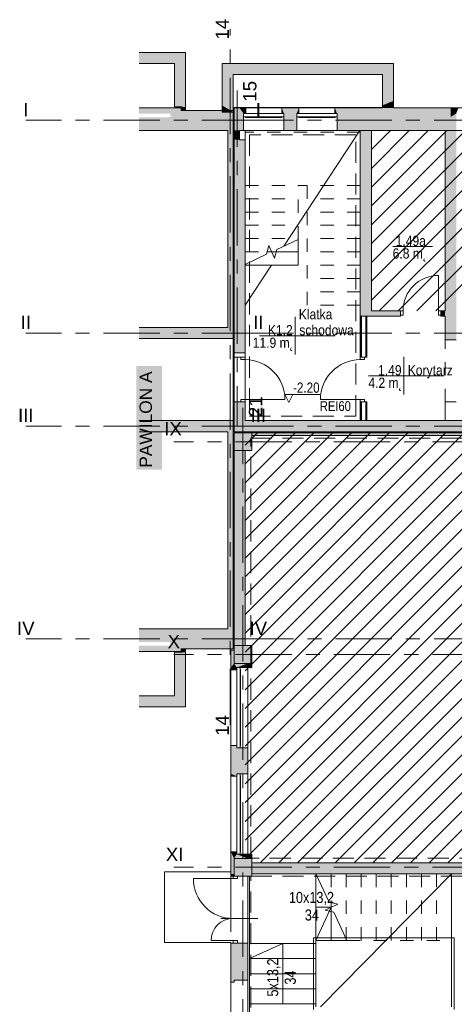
# Model space of a CAD drawing. Header units: centimetres. Extents: x -1737 to 3083, y -1 to 3760.
# Tile 17 of 36: x -1717 to -735, y 1539 to 3760. Entities that reach past the tile are written whole.
import ezdxf

# ---------------------------------------------------------------- set-up
doc = ezdxf.new("R2010")
doc.units = ezdxf.units.CM
for name, pattern in [('Dash', [60, 30, -30]), ('Hidden', [71.4375, 47.625, -23.8125]), ('Oś', [222.25, 127, -31.75, 31.75, -31.75])]:
    doc.linetypes.add(name, pattern=pattern)
for name, color, linetype, lineweight in [('A-AREA', 32, 'Continuous', 13), ('A-AREA-IDEN', 2, 'Continuous', 13), ('A-DETL', 90, 'Continuous', 9), ('A-DETL-GENF', 92, 'Continuous', 9), ('A-DETL-MEDM', 33, 'Continuous', 13), ('A-DETL-THIN', 151, 'Continuous', 9), ('A-DOOR', 31, 'Continuous', 13), ('A-DOOR-HDLN', 31, 'Continuous', 13), ('A-FLOR', 192, 'Continuous', 13), ('A-GLAZ', 151, 'Continuous', 13), ('A-WALL', 113, 'Continuous', 13), ('A-WALL-FNSH', 113, 'Continuous', 13), ('G-ANNO-DIMS', 111, 'Continuous', 13), ('G-ANNO-TEXT', 231, 'Continuous', 13), ('S-COLS', 52, 'Continuous', 13), ('S-GRID', 1, 'Continuous', 13), ('S-GRID-IDEN', 1, 'Continuous', 13), ('S-STRS', 31, 'Continuous', 13), ('S-STRS-MBND', 31, 'Continuous', 13)]:
    doc.layers.add(name, color=color, linetype=linetype, lineweight=lineweight)
doc.layers.add('A-WALL-PATT', color=111, linetype='Continuous', lineweight=13, plot=False)
doc.styles.add('Arial Narrow_1', font='ARIALN.TTF', dxfattribs={"height": 25})
doc.styles.add('Arial Narrow_2', font='ARIALN.TTF', dxfattribs={"height": 22})
doc.styles.add('Arial Narrow_4', font='ARIALN.TTF', dxfattribs={"height": 23})
doc.styles.add('Arial_4', font='arial.ttf', dxfattribs={"height": 30})
doc.styles.add('Arial_7', font='arial.ttf', dxfattribs={"width": 0.85, "height": 23})
doc.styles.add('Arial_9', font='arial.ttf', dxfattribs={"height": 28})

msp = doc.modelspace()

# ---------------------------------------------------------------- hatches: boundary and pattern name
at = {"layer": 'A-WALL-PATT', "lineweight": 9}
for points in [[(-1447, 3661.3), (-1367.1, 3661.3), (-1367.1, 3686.3), (-1447, 3686.3)], [(-1342.1, 3563.3), (-1342.1, 3686.3), (-1367.1, 3686.3), (-1367.1, 3563.3), (-1350.1, 3563.3)], [(-1352.1, 3510.3), (-1352.1, 3561.3), (-1447, 3561.3), (-1447, 3548.3), (-1376.1, 3548.3), (-1376.1, 3540.8), (-1380.6, 3540.8), (-1380.6, 3539.8), (-1447, 3539.8), (-1447, 3510.3), (-1376.1, 3510.3)], [(-1352.1, 3510.3), (-1234.6, 3510.3), (-1234.6, 3555.3), (-1352.1, 3555.3)], [(-1342.1, 3555.3), (-1342.1, 3563.3), (-1350.1, 3563.3), (-1350.1, 3555.3)], [(-1234.6, 3065.8), (-1234.6, 3510.3), (-1246.6, 3510.3), (-1246.6, 3065.8)], [(-1234.6, 3040.8), (-1234.6, 3065.8), (-1447, 3065.8), (-1447, 3040.8)], [(-1447, 2830.8), (-1234.6, 2830.8), (-1234.6, 2855.8), (-1447, 2855.8), (-1447, 2840)], [(-1246.6, 2341.3), (-1234.6, 2341.3), (-1234.6, 2830.8), (-1246.6, 2830.8), (-1246.6, 2386.3)], [(-1447, 2335.3), (-1352.1, 2335.3), (-1352.1, 2386.3), (-1447, 2386.3), (-1447, 2356.8), (-1380.6, 2356.8), (-1380.6, 2355.8), (-1376.1, 2355.8), (-1376.1, 2348.3), (-1447, 2348.3), (-1447, 2339.1)], [(-1352.1, 2341.3), (-1246.6, 2341.3), (-1246.6, 2386.3), (-1352.1, 2386.3)], [(-1342.1, 2235.3), (-1342.1, 2333.3), (-1367.1, 2333.3), (-1367.1, 2235.3)], [(-1342.1, 2333.3), (-1342.1, 2341.3), (-1350.1, 2341.3), (-1350.1, 2333.3)], [(-1342.1, 2210.3), (-1342.1, 2235.3), (-1447, 2235.3), (-1447, 2210.3)]]:
    msp.add_hatch(color=251, dxfattribs=at).paths.add_polyline_path(points, flags=0)
at = {"layer": 'S-COLS', "lineweight": 9}
for points in [[(-1232.6, 2788.3), (-1192.6, 2788.3), (-1192.6, 2828.3), (-1232.6, 2828.3)], [(-1232.6, 2308.3), (-1192.6, 2308.3), (-1192.6, 2348.3), (-1232.6, 2348.3)], [(-1221.3, 1828.3), (-1192.6, 1828.3), (-1192.6, 1868.3), (-1232.6, 1868.3), (-1232.6, 1828.3), (-1224.9, 1828.3)]]:
    msp.add_hatch(color=251, dxfattribs=at).paths.add_polyline_path(points, flags=0)

# ---------------------------------------------------------------- linework, layer by layer
at = {"layer": 'A-AREA', "color": 251, "lineweight": 9}
for p, q in [((-1120.2, 3249.1), (-948.3, 3510.3)), ((-1207.6, 3116.3), (-1148.4, 3206.3)), ((-1037.4, 1533.3), (-741.6, 1833.3))]:
    msp.add_line(p, q, dxfattribs=at)
at = {"layer": 'A-AREA-IDEN', "color": 251, "lineweight": 9}
for p, q in [((-784.3, 3248.8), (-874, 3248.8)), ((-1094.9, 3089.9), (-1094.9, 3047.4)), ((-1085.2, 3047.4), (-1174.9, 3047.4)), ((-1174.9, 3047.4), (-1004.9, 3047.4)), ((-1094.9, 3047.4), (-1094.9, 3004.9)), ((-849, 2999.5), (-849, 2957)), ((-839.2, 2957), (-929, 2957)), ((-929, 2957), (-759, 2957)), ((-849, 2957), (-849, 2914.5))]:
    msp.add_line(p, q, dxfattribs=at)
at = {"layer": 'A-DETL', "color": 251, "linetype": 'Hidden', "lineweight": 9}
for p, q in [((-1197.6, 3500.3), (-1197.6, 2865.8)), ((-957.6, 3500.3), (-1197.6, 3500.3)), ((-957.6, 2865.8), (-957.6, 3500.3)), ((-1197.6, 2865.8), (-957.6, 2865.8)), ((-1194.6, 2816.3), (-103.2, 2816.3)), ((-1194.6, 1869), (-1194.6, 2816.3)), ((-104.6, 1869), (-1194.6, 1869)), ((-1194.6, 1828.3), (-576.6, 1828.3)), ((-1194.6, 1388.8), (-1194.6, 1828.3))]:
    msp.add_line(p, q, dxfattribs=at)
at = {"layer": 'A-DETL-GENF', "color": 251, "linetype": 'Continuous', "lineweight": 9}
for p, q in [((-1207.6, 2333.7), (-31, 3510.3)), ((-1207.6, 2291.3), (11.4, 3510.3)), ((-1207.6, 2248.9), (53.8, 3510.3)), ((-1207.6, 2206.4), (96.3, 3510.3)), ((-1207.6, 2164), (138.7, 3510.3)), ((-1207.6, 2121.6), (181.1, 3510.3)), ((-1207.6, 2079.2), (223.6, 3510.3)), ((-1207.6, 2036.7), (266, 3510.3)), ((-1207.6, 1994.3), (308.4, 3510.3)), ((-1207.6, 1951.9), (350.8, 3510.3)), ((-1207.6, 1909.4), (393.3, 3510.3)), ((-1207.6, 1867), (435.7, 3510.3)), ((-1173.9, 1858.3), (478.1, 3510.3)), ((-1131.5, 1858.3), (520.5, 3510.3)), ((-1089, 1858.3), (563, 3510.3)), ((-1046.6, 1858.3), (605.4, 3510.3)), ((-1004.2, 1858.3), (647.8, 3510.3)), ((-961.8, 1858.3), (690.2, 3510.3)), ((-922.6, 3509.7), (-922, 3510.3)), ((-922.6, 3467.2), (-879.5, 3510.3)), ((-922.6, 3424.8), (-837.1, 3510.3)), ((-922.6, 3382.4), (-794.7, 3510.3)), ((-922.6, 3340), (-752.3, 3510.3)), ((-922.6, 3297.5), (-709.8, 3510.3)), ((-922.6, 3255.1), (-667.4, 3510.3)), ((-922.6, 3212.7), (-625, 3510.3)), ((-922.6, 3170.3), (-582.5, 3510.3)), ((-922.6, 3127.8), (-540.1, 3510.3)), ((-919.3, 1858.3), (732.7, 3510.3)), ((-904.7, 3103.3), (-497.7, 3510.3)), ((-876.9, 1858.3), (775.1, 3510.3)), ((-862.3, 3103.3), (-455.3, 3510.3)), ((-834.5, 1858.3), (817.5, 3510.3)), ((-819.8, 3103.3), (-412.8, 3510.3)), ((-792.1, 1858.3), (859.9, 3510.3)), ((-777.4, 3103.3), (-370.4, 3510.3)), ((-749.6, 1858.3), (902.4, 3510.3)), ((-1207.6, 2800.4), (-1179.7, 2828.3)), ((-1207.6, 2758), (-1137.3, 2828.3)), ((-1207.6, 2715.5), (-1094.8, 2828.3)), ((-1207.6, 2673.1), (-1052.4, 2828.3)), ((-1207.6, 2630.7), (-1010, 2828.3)), ((-1207.6, 2588.3), (-967.6, 2828.3)), ((-1207.6, 2545.8), (-925.1, 2828.3)), ((-1207.6, 2503.4), (-882.7, 2828.3)), ((-1207.6, 2461), (-840.3, 2828.3)), ((-1207.6, 2418.6), (-797.9, 2828.3)), ((-1207.6, 2376.1), (-755.4, 2828.3))]:
    msp.add_line(p, q, dxfattribs=at)
at = {"layer": 'A-DETL-GENF', "color": 251, "lineweight": 9}
for p, q in [((-856.6, 3103.3), (-856.6, 3093.8)), ((-851.1, 3103.3), (-856.6, 3103.3)), ((-856.6, 3093.8), (-851.1, 3093.8)), ((-851.1, 3093.8), (-851.1, 3103.3)), ((-765.6, 3103.3), (-771.1, 3103.3)), ((-771.1, 3103.3), (-771.1, 3093.8)), ((-771.1, 3093.8), (-765.6, 3093.8)), ((-765.6, 3093.8), (-765.6, 3103.3)), ((-1207.6, 2998.8), (-1217.1, 2998.8)), ((-1217.1, 2998.8), (-1217.1, 2993.3)), ((-1207.6, 2993.3), (-1207.6, 2998.8)), ((-947.6, 2993.3), (-947.6, 2998.8)), ((-947.6, 2998.8), (-938.1, 2998.8)), ((-938.1, 2998.8), (-938.1, 2993.3)), ((-1217.1, 2993.3), (-1207.6, 2993.3)), ((-938.1, 2993.3), (-947.6, 2993.3)), ((-1207.6, 2903.3), (-1217.1, 2903.3)), ((-1217.1, 2903.3), (-1217.1, 2897.8)), ((-1217.1, 2897.8), (-1207.6, 2897.8)), ((-1207.6, 2897.8), (-1207.6, 2903.3)), ((-947.6, 2903.3), (-938.1, 2903.3)), ((-947.6, 2897.8), (-947.6, 2903.3)), ((-938.1, 2897.8), (-947.6, 2897.8)), ((-938.1, 2903.3), (-938.1, 2897.8)), ((-1234.5, 1828.3), (-1234.5, 1822.8)), ((-1224.9, 1828.3), (-1234.5, 1828.3)), ((-1234.5, 1822.8), (-1224.9, 1822.8)), ((-1224.9, 1822.8), (-1224.9, 1828.3)), ((-1224.9, 1682.8), (-1234.5, 1682.8)), ((-1234.5, 1682.8), (-1234.5, 1677.3)), ((-1234.5, 1677.3), (-1224.9, 1677.3)), ((-1224.9, 1677.3), (-1224.9, 1682.8))]:
    msp.add_line(p, q, dxfattribs=at)
at = {"layer": 'A-DETL-MEDM', "color": 251, "lineweight": 9}
for p, q in [((-851.1, 3103.3), (-856.6, 3103.3)), ((-856.6, 3103.3), (-856.6, 3093.8)), ((-856.6, 3093.8), (-851.1, 3093.8)), ((-851.1, 3093.8), (-851.1, 3103.3)), ((-771.1, 3093.8), (-771.1, 3103.3)), ((-771.1, 3103.3), (-765.6, 3103.3)), ((-765.6, 3093.8), (-771.1, 3093.8)), ((-765.6, 3103.3), (-765.6, 3093.8)), ((-1207.6, 2998.8), (-1217.1, 2998.8)), ((-1217.1, 2998.8), (-1217.1, 2993.3)), ((-1207.6, 2993.3), (-1207.6, 2998.8)), ((-947.6, 2993.3), (-947.6, 2998.8)), ((-947.6, 2998.8), (-938.1, 2998.8)), ((-938.1, 2998.8), (-938.1, 2993.3)), ((-1217.1, 2993.3), (-1207.6, 2993.3)), ((-938.1, 2993.3), (-947.6, 2993.3)), ((-1217.1, 2903.3), (-1207.6, 2903.3)), ((-1217.1, 2897.8), (-1217.1, 2903.3)), ((-1207.6, 2897.8), (-1217.1, 2897.8)), ((-1207.6, 2903.3), (-1207.6, 2897.8)), ((-938.1, 2903.3), (-947.6, 2903.3)), ((-947.6, 2903.3), (-947.6, 2897.8)), ((-947.6, 2897.8), (-938.1, 2897.8)), ((-938.1, 2897.8), (-938.1, 2903.3)), ((-1234.5, 1822.8), (-1234.5, 1828.3)), ((-1234.5, 1828.3), (-1224.9, 1828.3)), ((-1224.9, 1822.8), (-1234.5, 1822.8)), ((-1224.9, 1828.3), (-1224.9, 1822.8)), ((-1224.9, 1682.8), (-1234.5, 1682.8)), ((-1234.5, 1682.8), (-1234.5, 1677.3)), ((-1234.5, 1677.3), (-1224.9, 1677.3)), ((-1224.9, 1677.3), (-1224.9, 1682.8))]:
    msp.add_line(p, q, dxfattribs=at)
at = {"layer": 'A-DETL-THIN', "color": 251, "lineweight": 9}
for p, q in [((-1047.6, 1758.3), (-1013.6, 1758.3)), ((-1013.6, 1758.3), (-1047.6, 1683.3)), ((-1053.6, 1689.3), (-735.6, 1689.3)), ((-1053.6, 1527.3), (-1053.6, 1689.3)), ((-735.6, 1689.3), (-735.6, 1527.3)), ((-1122.6, 1676.3), (-1197.6, 1642.3)), ((-1122.6, 1540.3), (-1122.6, 1676.3))]:
    msp.add_line(p, q, dxfattribs=at)
at = {"layer": 'A-DOOR', "color": 251, "lineweight": 9}
for p, q in [((-771.1, 3103.3), (-771.1, 3183.3)), ((-1207.6, 2903.3), (-1117.6, 2903.3)), ((-947.6, 2903.3), (-1037.6, 2903.3)), ((-1234.5, 1822.8), (-1324.5, 1822.8)), ((-1262.1, 1732.8), (-1179.1, 1732.8)), ((-1234.5, 1682.8), (-1284.5, 1682.8))]:
    msp.add_line(p, q, dxfattribs=at)
for centre, radius, start, end in [((-771.1, 3103.3), 80, 90, 180), ((-1207.6, 2903.3), 90, 0, 90), ((-947.6, 2903.3), 90, 90, 180), ((-1234.5, 1822.8), 90, 180, 270), ((-1234.5, 1682.8), 50, 90, 180)]:
    msp.add_arc(centre, radius, start, end, dxfattribs=at)
at = {"layer": 'A-DOOR-HDLN', "color": 251, "linetype": 'Dash', "lineweight": 9}
msp.add_line((-756.1, 2897.8), (-756.1, 3037.8), dxfattribs=at)
at = {"layer": 'A-FLOR', "color": 251, "lineweight": 9}
for p, q in [((-897.6, 3561.9), (-1232.6, 3561.9)), ((-1232.6, 3561.3), (-1232.6, 3561.9)), ((-1206.1, 3561.3), (-1125.1, 3561.3)), ((-1086.1, 3561.3), (-1005.1, 3561.3)), ((-1207.6, 3510.3), (-1207.6, 3489.3)), ((-1234.6, 2855.8), (-1234.6, 3040.8)), ((-1239.6, 1838.3), (-1389.6, 1838.3)), ((-1389.6, 1838.3), (-1389.6, 1678.3)), ((-741.6, 1833.3), (-741.6, 1533.3)), ((-1239.6, 1678.3), (-1389.6, 1678.3))]:
    msp.add_line(p, q, dxfattribs=at)
at = {"layer": 'A-GLAZ', "color": 251, "lineweight": 9}
for p, q in [((-1211.1, 3548.3), (-1120.1, 3548.3)), ((-1120.1, 3548.3), (-1211.1, 3548.3)), ((-1211.1, 3548.3), (-1211.1, 3540.8)), ((-1211.1, 3540.8), (-1120.1, 3540.8)), ((-1206.6, 3540.8), (-1206.6, 3539.8)), ((-1124.6, 3539.8), (-1206.6, 3539.8)), ((-1124.6, 3540.8), (-1124.6, 3539.8)), ((-1120.1, 3548.3), (-1120.1, 3540.8)), ((-1091.1, 3548.3), (-1000.1, 3548.3)), ((-1000.1, 3548.3), (-1091.1, 3548.3)), ((-1091.1, 3548.3), (-1091.1, 3540.8)), ((-1091.1, 3540.8), (-1000.1, 3540.8)), ((-1086.6, 3540.8), (-1086.6, 3539.8)), ((-1004.6, 3539.8), (-1086.6, 3539.8)), ((-1004.6, 3540.8), (-1004.6, 3539.8)), ((-1000.1, 3548.3), (-1000.1, 3540.8)), ((-1226.6, 2117.8), (-1226.6, 2298.8)), ((-1226.6, 2298.8), (-1219.1, 2298.8)), ((-1226.6, 2117.8), (-1226.6, 2298.8)), ((-1219.1, 2298.8), (-1219.1, 2117.8)), ((-1219.1, 2294.3), (-1218.1, 2294.3)), ((-1218.1, 2294.3), (-1218.1, 2122.3)), ((-1219.1, 2117.8), (-1226.6, 2117.8)), ((-1218.1, 2122.3), (-1219.1, 2122.3)), ((-1226.6, 1877.8), (-1226.6, 2058.8)), ((-1226.6, 2058.8), (-1219.1, 2058.8)), ((-1226.6, 1877.8), (-1226.6, 2058.8)), ((-1219.1, 2058.8), (-1219.1, 1877.8)), ((-1219.1, 2054.3), (-1218.1, 2054.3)), ((-1218.1, 2054.3), (-1218.1, 1882.3)), ((-1219.1, 1877.8), (-1226.6, 1877.8)), ((-1218.1, 1882.3), (-1219.1, 1882.3))]:
    msp.add_line(p, q, dxfattribs=at)
at = {"layer": 'A-WALL', "color": 251, "lineweight": 9}
for p, q in [((-1367.1, 3686.3), (-1447, 3686.3)), ((-1342.1, 3686.3), (-1367.1, 3686.3)), ((-1342.1, 3563.3), (-1342.1, 3686.3)), ((-1447, 3661.3), (-1367.1, 3661.3)), ((-1367.1, 3661.3), (-1367.1, 3563.3)), ((-872.6, 3661.3), (-1259.6, 3661.3)), ((-1259.6, 3661.3), (-1259.6, 3551.8)), ((-872.6, 3661.3), (-872.6, 3561.3)), ((-1234.6, 3636.3), (-897.6, 3636.3)), ((-1234.6, 3551.8), (-1234.6, 3636.3)), ((-897.6, 3636.3), (-897.6, 3561.3)), ((-1352.1, 3561.3), (-1447, 3561.3)), ((-1367.1, 3563.3), (-1350.1, 3563.3)), ((-1352.1, 3555.3), (-1352.1, 3561.3)), ((-1234.6, 3555.3), (-1352.1, 3555.3)), ((-1350.1, 3563.3), (-1350.1, 3555.3)), ((-1350.1, 3555.3), (-1342.1, 3555.3)), ((-1342.1, 3555.3), (-1342.1, 3563.3)), ((-1234.6, 3510.3), (-1234.6, 3555.3)), ((-1206.1, 3561.3), (-1232.6, 3561.3)), ((-1232.6, 3561.3), (-1232.6, 3008.8)), ((-1206.1, 3561.3), (-1206.1, 3548.3)), ((-1125.1, 3561.3), (-1086.1, 3561.3)), ((-1125.1, 3561.3), (-1125.1, 3548.3)), ((-1086.1, 3561.3), (-1086.1, 3548.3)), ((-1005.1, 3561.3), (-1005.1, 3548.3)), ((-1005.1, 3561.3), (-897.6, 3561.3)), ((-872.6, 3561.3), (-589.6, 3561.3)), ((-1259.6, 3551.8), (-1234.6, 3551.8)), ((-1211.1, 3510.3), (-1211.1, 3540.8)), ((-1120.1, 3510.3), (-1120.1, 3540.8)), ((-1091.1, 3510.3), (-1091.1, 3540.8)), ((-1000.1, 3510.3), (-1000.1, 3540.8)), ((-1447, 3510.3), (-1352.1, 3510.3)), ((-1352.1, 3510.3), (-1246.6, 3510.3)), ((-1246.6, 3510.3), (-1246.6, 3065.8)), ((-1234.6, 3065.8), (-1234.6, 3510.3)), ((-1220.6, 3510.3), (-1211.1, 3510.3)), ((-1220.6, 3489.3), (-1220.6, 3510.3)), ((-271.1, 3510.3), (-1211.1, 3510.3)), ((-947.6, 3091.3), (-947.6, 3510.3)), ((-922.6, 3510.3), (-922.6, 3103.3)), ((-756.1, 3510.3), (-756.1, 3103.3)), ((-1207.6, 3489.3), (-1220.6, 3489.3)), ((-1207.6, 3489.3), (-1207.6, 3008.8)), ((-946.4, 2998.8), (-946.4, 3091.3)), ((-945.1, 3091.3), (-935.1, 3091.3)), ((-945.1, 2998.8), (-945.1, 3091.3)), ((-935.1, 3091.3), (-856.6, 3091.3)), ((-935.1, 2998.8), (-935.1, 3091.3)), ((-933.9, 2998.8), (-933.9, 3091.3)), ((-856.6, 3103.3), (-922.6, 3103.3)), ((-856.6, 3093.8), (-856.6, 3091.3)), ((-765.6, 3103.3), (-756.1, 3103.3)), ((-765.6, 3093.8), (-765.6, 3091.3)), ((-765.6, 3091.3), (-756.1, 3091.3)), ((-756.1, 3091.3), (-756.1, 3037.8)), ((-1246.6, 3065.8), (-1447, 3065.8)), ((-1234.6, 3040.8), (-1234.6, 3065.8)), ((-1447, 3040.8), (-1234.6, 3040.8)), ((-731.1, 3037.8), (-756.1, 3037.8)), ((-1232.6, 3008.8), (-1207.6, 3008.8)), ((-1232.6, 3008.8), (-1232.6, 2998.8)), ((-1232.6, 2830.8), (-1232.6, 2998.8)), ((-1217.1, 2998.8), (-1232.6, 2998.8)), ((-1207.6, 3008.8), (-1207.6, 2998.8)), ((-938.1, 2998.8), (-935.1, 2998.8)), ((-1207.6, 2993.3), (-1207.6, 2903.3)), ((-1217.1, 2897.8), (-1232.6, 2897.8)), ((-1207.6, 2855.8), (-1207.6, 2897.8)), ((-946.4, 2855.8), (-946.4, 2897.8)), ((-945.1, 2855.8), (-945.1, 2897.8)), ((-938.1, 2897.8), (-935.1, 2897.8)), ((-935.1, 2855.8), (-935.1, 2897.8)), ((-933.9, 2855.8), (-933.9, 2897.8)), ((-756.1, 2897.8), (-756.1, 2855.8)), ((-731.1, 2897.8), (-756.1, 2897.8)), ((-1234.6, 2855.8), (-1447, 2855.8)), ((-1234.6, 2830.8), (-1234.6, 2855.8)), ((-1207.6, 2855.8), (297.4, 2855.8)), ((-945.1, 2855.8), (-935.1, 2855.8)), ((-731.1, 2855.8), (-756.1, 2855.8)), ((-1447, 2830.8), (-1246.6, 2830.8)), ((-1246.6, 2830.8), (-1246.6, 2386.3)), ((-1234.6, 2341.3), (-1234.6, 2830.8)), ((297.4, 2830.8), (-1232.6, 2830.8)), ((-632.6, 2828.3), (-1192.6, 2828.3)), ((-1192.6, 2822.3), (-632.6, 2822.3)), ((-1232.6, 2348.3), (-1232.6, 2788.3)), ((-1207.6, 2788.3), (-1207.6, 2348.3)), ((-1447, 2386.3), (-1352.1, 2386.3)), ((-1246.6, 2386.3), (-1352.1, 2386.3)), ((-1352.1, 2335.3), (-1447, 2335.3)), ((-1367.1, 2235.3), (-1367.1, 2333.3)), ((-1350.1, 2333.3), (-1367.1, 2333.3)), ((-1352.1, 2335.3), (-1352.1, 2341.3)), ((-1352.1, 2341.3), (-1246.6, 2341.3)), ((-1350.1, 2333.3), (-1350.1, 2341.3)), ((-1342.1, 2341.3), (-1350.1, 2341.3)), ((-1342.1, 2341.3), (-1342.1, 2333.3)), ((-1342.1, 2333.3), (-1342.1, 2235.3)), ((-1246.6, 2341.3), (-1234.6, 2341.3)), ((-1239.6, 1702.8), (-1239.6, 2338.3)), ((-1232.6, 2338.3), (-1239.6, 2338.3)), ((-1239.6, 2293.8), (-1226.6, 2293.8)), ((-1192.6, 2298.8), (-1219.1, 2298.8)), ((-1201.6, 2308.3), (-1201.6, 1868.3)), ((-1192.6, 2308.3), (-1192.6, 2298.8)), ((-1447, 2235.3), (-1367.1, 2235.3)), ((-1342.1, 2210.3), (-1342.1, 2235.3)), ((-1342.1, 2210.3), (-1447, 2210.3)), ((-1239.6, 2122.8), (-1226.6, 2122.8)), ((-1201.6, 2117.8), (-1219.1, 2117.8)), ((-1239.6, 2053.8), (-1226.6, 2053.8)), ((-1201.6, 2058.8), (-1219.1, 2058.8)), ((-1239.6, 1882.8), (-1226.6, 1882.8)), ((-1219.1, 1877.8), (-1192.6, 1877.8)), ((-1192.6, 1868.3), (-1192.6, 1877.8)), ((-1192.6, 1858.3), (-632.6, 1858.3)), ((-1234.5, 1828.3), (-1239.6, 1828.3)), ((-1201.6, 1828.3), (-1201.6, 1593.8)), ((-1192.6, 1833.3), (-632.6, 1833.3)), ((-1239.6, 1588.8), (-1239.6, 1677.3)), ((-1234.5, 1677.3), (-1239.6, 1677.3)), ((-1201.6, 1677.3), (-1224.9, 1677.3)), ((-1239.6, 1588.8), (-1232.6, 1588.8)), ((-1239.6, 1417.8), (-1239.6, 1588.8)), ((-1232.6, 1588.8), (-1232.6, 1593.8)), ((-1232.6, 1593.8), (-1201.6, 1593.8)), ((-1201.6, 1593.8), (-1201.6, 1412.8))]:
    msp.add_line(p, q, dxfattribs=at)
at = {"layer": 'A-WALL-FNSH', "color": 251, "lineweight": 9}
for p, q in [((-947.6, 3091.3), (-947.6, 2998.8)), ((-947.6, 3091.3), (-945.1, 3091.3)), ((-932.6, 2998.8), (-932.6, 3091.3)), ((-935.1, 2998.8), (-932.6, 2998.8)), ((-947.6, 2897.8), (-947.6, 2855.8)), ((-935.1, 2897.8), (-932.6, 2897.8)), ((-932.6, 2897.8), (-932.6, 2855.8))]:
    msp.add_line(p, q, dxfattribs=at)
at = {"layer": 'A-WALL-PATT', "color": 251, "linetype": 'Continuous', "lineweight": 9, "extrusion": (0, 0, -1)}
for points in [[(1259.6, 3636.3), (897.6, 3661.3), (1259.6, 3661.3)], [(897.6, 3661.3), (1259.6, 3636.3), (897.6, 3636.3)], [(897.6, 3566.8), (872.6, 3661.3), (897.6, 3661.3)], [(872.6, 3661.3), (897.6, 3566.8), (873.4, 3576.8)], [(872.6, 3661.3), (873.4, 3576.8), (872.6, 3576.8)], [(1259.6, 3566.8), (1234.6, 3551.8), (1234.6, 3636.3)], [(1234.6, 3636.3), (1259.6, 3636.3), (1259.6, 3566.8)], [(897.6, 3566.8), (873.4, 3561.9), (873.4, 3576.8)], [(873.4, 3561.9), (872.6, 3561.3), (872.6, 3576.8)], [(872.6, 3576.8), (873.4, 3576.8), (873.4, 3561.9)], [(1234.6, 3551.8), (1259.6, 3566.8), (1259.6, 3551.8)], [(1220.6, 3510.3), (1232.6, 3561.3), (1232.6, 3510.3)], [(1232.6, 3561.3), (1220.6, 3510.3), (1220.6, 3561.3)], [(1220.6, 3561.3), (1220.6, 3510.3), (1211.1, 3548.3)], [(1220.6, 3561.3), (1211.1, 3548.3), (1206.1, 3561.3)], [(1206.1, 3561.3), (1211.1, 3548.3), (1206.1, 3548.3)], [(1120.1, 3548.3), (1125.1, 3561.3), (1125.1, 3548.3)], [(1125.1, 3561.3), (1120.1, 3548.3), (1086.1, 3561.3)], [(1086.1, 3561.3), (1120.1, 3548.3), (1091.1, 3548.3)], [(1086.1, 3561.3), (1091.1, 3548.3), (1086.1, 3548.3)], [(1000.1, 3548.3), (1005.1, 3561.3), (1005.1, 3548.3)], [(1005.1, 3561.3), (1000.1, 3548.3), (976.1, 3561.3)], [(976.1, 3561.3), (1000.1, 3548.3), (995.6, 3510.3)], [(976.1, 3561.3), (995.6, 3510.3), (976.1, 3510.3)], [(976.1, 3510.3), (743.6, 3561.3), (976.1, 3561.3)], [(743.6, 3561.3), (976.1, 3510.3), (769.9, 3510.3)], [(873.4, 3561.9), (897.6, 3566.8), (897.6, 3561.9)], [(872.6, 3561.3), (897.6, 3561.9), (897.6, 3561.3)], [(897.6, 3561.9), (872.6, 3561.3), (873.4, 3561.9)], [(743.6, 3561.3), (769.9, 3510.3), (743.6, 3510.3)], [(743.6, 3540.8), (726.1, 3561.3), (743.6, 3561.3)], [(726.1, 3561.3), (743.6, 3540.8), (731.1, 3548.3)], [(1211.1, 3548.3), (1220.6, 3510.3), (1211.1, 3510.3)], [(1120.1, 3540.8), (1091.1, 3510.3), (1120.1, 3548.3)], [(1091.1, 3548.3), (1120.1, 3548.3), (1091.1, 3510.3)], [(1091.1, 3510.3), (1120.1, 3540.8), (1120.1, 3510.3)], [(995.6, 3510.3), (1000.1, 3548.3), (1000.1, 3510.3)], [(731.1, 3548.3), (743.6, 3540.8), (743.6, 3510.3)], [(731.1, 3548.3), (743.6, 3510.3), (731.1, 3510.3)], [(1232.6, 3489.3), (1220.6, 3510.3), (1232.6, 3510.3)], [(1220.6, 3510.3), (1232.6, 3489.3), (1220.6, 3489.3)], [(947.6, 3091.3), (922.6, 3510.3), (947.6, 3510.3)], [(922.6, 3510.3), (947.6, 3091.3), (922.6, 3091.3)], [(756.1, 3037.8), (731.1, 3510.3), (756.1, 3510.3)], [(731.1, 3510.3), (756.1, 3037.8), (731.1, 3037.8)], [(1207.6, 3008.8), (1232.6, 3489.3), (1232.6, 3008.8)], [(1232.6, 3489.3), (1207.6, 3008.8), (1207.6, 3489.3)], [(922.6, 3103.3), (922.6, 3091.3), (856.6, 3103.3)], [(856.6, 3103.3), (922.6, 3091.3), (856.6, 3091.3)], [(765.6, 3091.3), (756.1, 3103.3), (765.6, 3103.3)], [(756.1, 3103.3), (765.6, 3091.3), (756.1, 3091.3)], [(1232.6, 2855.8), (1207.6, 2897.8), (1232.6, 2897.8)], [(1207.6, 2897.8), (1232.6, 2855.8), (1207.6, 2855.8)], [(-8.4, 2830.8), (1232.6, 2855.8), (1232.6, 2830.8)], [(1232.6, 2855.8), (-8.4, 2830.8), (-8.4, 2855.8)], [(1192.6, 2828.2), (730.1, 2822.3), (632.6, 2828.3)], [(730.1, 2822.3), (1192.6, 2828.2), (1192.6, 2822.3)], [(1207.6, 2348.3), (1232.6, 2788.3), (1232.6, 2348.3)], [(1232.6, 2788.3), (1207.6, 2348.3), (1207.6, 2788.3)], [(1239.6, 2298.8), (1232.6, 2338.3), (1239.6, 2338.3)], [(1232.6, 2338.3), (1239.6, 2298.8), (1232.6, 2308.3)], [(1239.6, 2298.8), (1226.6, 2293.8), (1232.6, 2308.3)], [(1226.6, 2293.8), (1239.6, 2298.8), (1239.6, 2293.8)], [(1232.6, 2308.3), (1226.6, 2293.8), (1226.6, 2298.8)], [(1232.6, 2308.3), (1226.6, 2298.8), (1201.6, 2308.3)], [(1201.6, 2308.3), (1226.6, 2298.8), (1201.6, 2298.8)], [(1201.6, 2298.8), (1192.6, 2308.3), (1201.6, 2308.3)], [(1192.6, 2308.3), (1201.6, 2298.8), (1192.6, 2298.8)], [(1239.6, 2058.8), (1226.6, 2122.8), (1239.6, 2122.8)], [(1226.6, 2122.8), (1239.6, 2058.8), (1226.6, 2117.8)], [(1239.6, 2058.8), (1226.6, 2053.8), (1226.6, 2117.8)], [(1226.6, 2117.8), (1226.6, 2058.8), (1201.6, 2117.8)], [(1201.6, 2117.8), (1226.6, 2058.8), (1201.6, 2058.8)], [(1226.6, 2053.8), (1239.6, 2058.8), (1239.6, 2053.8)], [(1239.6, 1882.8), (1232.6, 1868.3), (1226.6, 1882.8)], [(1232.6, 1868.3), (1239.6, 1882.8), (1239.6, 1833.3)], [(1232.6, 1868.3), (1239.6, 1833.3), (1232.6, 1833.3)], [(1226.6, 1882.8), (1232.6, 1868.3), (1226.6, 1877.8)], [(1226.6, 1877.8), (1232.6, 1868.3), (1201.6, 1868.3)], [(1226.6, 1877.8), (1201.6, 1868.3), (1201.6, 1877.8)], [(1201.6, 1870.5), (1192.6, 1868.3), (1201.6, 1877.8)], [(1201.6, 1877.8), (1192.6, 1868.3), (1192.6, 1877.8)], [(1192.6, 1868.3), (1201.6, 1870.5), (1201.6, 1868.3)], [(684.6, 1833.3), (1192.6, 1858.3), (1192.6, 1833.3)], [(1192.6, 1858.3), (684.6, 1833.3), (684.6, 1858.3)], [(1234.5, 1828.3), (1239.6, 1833.3), (1239.6, 1828.3)], [(1239.6, 1833.3), (1234.5, 1828.3), (1232.6, 1833.3)], [(1232.6, 1833.3), (1234.5, 1828.3), (1232.6, 1828.3)], [(1232.6, 1588.8), (1239.6, 1677.3), (1239.6, 1588.8)], [(1239.6, 1677.3), (1232.6, 1588.8), (1232.6, 1593.8)], [(1239.6, 1677.3), (1232.6, 1593.8), (1201.6, 1677.3)], [(1201.6, 1677.3), (1232.6, 1593.8), (1201.6, 1593.8)]]:
    msp.add_solid(points, dxfattribs=at)
at = {"layer": 'A-WALL-PATT', "color": 251, "linetype": 'Continuous', "lineweight": 9}
for points in [[(-1220.6, 3510.3), (-1220.6, 3561.3), (-1220.6, 3540.8)], [(-922.6, 3091.3), (-922.6, 3103.3), (-922.6, 3097.2)], [(-1226.6, 2117.8), (-1226.6, 2053.8), (-1226.6, 2058.8)]]:
    msp.add_solid(points, dxfattribs=at)
at = {"layer": 'G-ANNO-DIMS', "color": 251, "lineweight": 9}
for p, q in [((-1108.7, 2896.6), (-1117.7, 2914.6)), ((-1117.7, 2914.6), (-1038.8, 2914.6)), ((-1108.7, 2896.6), (-1099.7, 2914.6))]:
    msp.add_line(p, q, dxfattribs=at)
at = {"layer": 'G-ANNO-TEXT', "color": 251, "lineweight": 9}
msp.add_solid([(-1453, 2745.5), (-1453, 2979.3), (-1395.3, 2745.5), (-1395.3, 2979.3)], dxfattribs=at)
at = {"layer": 'S-COLS', "color": 251, "lineweight": 9}
for p, q in [((-1207.6, 2828.3), (-1232.6, 2828.3)), ((-1232.6, 2828.3), (-1232.6, 2788.3)), ((-1192.6, 2828.3), (-1207.6, 2828.3)), ((-1192.6, 2788.3), (-1192.6, 2828.3)), ((-1232.6, 2788.3), (-1207.6, 2788.3)), ((-1207.6, 2788.3), (-1192.6, 2788.3)), ((-1207.6, 2348.3), (-1232.6, 2348.3)), ((-1232.6, 2348.3), (-1232.6, 2308.3)), ((-1192.6, 2348.3), (-1207.6, 2348.3)), ((-1192.6, 2308.3), (-1192.6, 2348.3)), ((-1232.6, 2308.3), (-1207.6, 2308.3)), ((-1207.6, 2308.3), (-1192.6, 2308.3)), ((-1207.6, 1868.3), (-1232.6, 1868.3)), ((-1232.6, 1868.3), (-1232.6, 1828.3)), ((-1192.6, 1868.3), (-1207.6, 1868.3)), ((-1192.6, 1858.3), (-1192.6, 1868.3)), ((-1192.6, 1828.3), (-1192.6, 1858.3)), ((-1224.9, 1828.3), (-1192.6, 1828.3))]:
    msp.add_line(p, q, dxfattribs=at)
at = {"layer": 'S-GRID', "color": 251, "linetype": 'Oś', "lineweight": 9}
for p, q in [((-1241.6, 2168.6), (-1241.6, 3739)), ((-1225.6, 3600.3), (-1225.6, 2843.3)), ((-1178, 3533.3), (-1702.9, 3533.3)), ((-1225.6, 3533.3), (1983.3, 3533.3)), ((-1178, 3053.3), (-1702.9, 3053.3)), ((-1225.6, 3053.3), (1894.9, 3053.3)), ((-1212.6, 2884.3), (-1212.6, 27.1)), ((-1178, 2843.3), (-1702.9, 2843.3)), ((-1225.6, 2843.3), (1859.4, 2843.3)), ((1342.5, 2808.3), (-1368.8, 2808.3)), ((-1178, 2363.3), (-1702.9, 2363.3)), ((-1225.6, 2363.3), (1774.4, 2363.3)), ((1342.5, 2328.3), (-1368.8, 2328.3)), ((1342.5, 1848.3), (-1368.8, 1848.3))]:
    msp.add_line(p, q, dxfattribs=at)
at = {"layer": 'S-STRS', "color": 251, "lineweight": 9}
for p, q in [((-1087.6, 3236.3), (-1087.6, 3264.3)), ((-1157.7, 3236.3), (-1147.6, 3236.3)), ((-1157.7, 3236.3), (-1147.6, 3236.3)), ((-1137.6, 3236.3), (-1087.6, 3236.3)), ((-1137.6, 3236.3), (-1087.6, 3236.3)), ((-1087.6, 3206.3), (-1087.6, 3236.3)), ((-1207.6, 3206.3), (-1087.6, 3206.3)), ((-1207.6, 3206.3), (-1087.6, 3206.3)), ((-1197.6, 1828.3), (-1197.6, 1676.3)), ((-1047.6, 1833.3), (-1047.6, 1683.3)), ((-1047.6, 1833.3), (-1047.6, 1683.3)), ((-1013.6, 1768.6), (-1013.6, 1757.9)), ((-1013.6, 1768.6), (-1013.6, 1757.9)), ((-1013.6, 1748.5), (-1013.6, 1683.3)), ((-1013.6, 1748.5), (-1013.6, 1683.3)), ((-1197.6, 1676.3), (-1047.6, 1676.3)), ((-1197.6, 1642.3), (-1197.6, 1676.3)), ((-1197.6, 1676.3), (-1047.6, 1676.3)), ((-1047.6, 1676.3), (-1047.6, 1683.3)), ((-1047.6, 1683.3), (-1013.6, 1683.3)), ((-1047.6, 1642.3), (-1047.6, 1676.3)), ((-1013.6, 1683.3), (-979.6, 1683.3)), ((-979.6, 1687.5), (-979.6, 1683.3)), ((-979.6, 1687.5), (-979.6, 1683.3)), ((-979.6, 1683.3), (-977.7, 1683.3)), ((-1197.6, 1608.3), (-1197.6, 1642.3)), ((-1197.6, 1642.3), (-1047.6, 1642.3)), ((-1197.6, 1642.3), (-1047.6, 1642.3)), ((-1047.6, 1608.3), (-1047.6, 1642.3)), ((-1197.6, 1574.3), (-1197.6, 1608.3)), ((-1197.6, 1608.3), (-1047.6, 1608.3)), ((-1197.6, 1608.3), (-1047.6, 1608.3)), ((-1047.6, 1574.3), (-1047.6, 1608.3)), ((-1197.6, 1540.3), (-1197.6, 1574.3)), ((-1197.6, 1574.3), (-1047.6, 1574.3)), ((-1197.6, 1574.3), (-1047.6, 1574.3)), ((-1047.6, 1540.3), (-1047.6, 1574.3)), ((-1197.6, 1540.3), (-1197.6, 1388.3)), ((-1197.6, 1540.3), (-1047.6, 1540.3)), ((-1197.6, 1540.3), (-1047.6, 1540.3)), ((-1047.6, 1533.3), (-1047.6, 1540.3))]:
    msp.add_line(p, q, dxfattribs=at)
at = {"layer": 'S-STRS-MBND', "color": 251, "linetype": 'Dash', "lineweight": 9}
for p, q in [((-1207.6, 3506.3), (-1207.6, 3386.3)), ((-947.6, 3506.3), (-1207.6, 3506.3)), ((-947.6, 3386.3), (-947.6, 3506.3)), ((-1207.6, 3386.3), (-1087.6, 3386.3)), ((-1207.6, 3249.2), (-1207.6, 3386.3)), ((-1207.6, 3386.3), (-1087.6, 3386.3)), ((-1087.6, 3386.3), (-1067.6, 3386.3)), ((-1087.6, 3264.3), (-1087.6, 3386.3)), ((-947.6, 3386.3), (-1067.6, 3386.3)), ((-1067.6, 3386.3), (-1067.6, 3116.3)), ((-947.6, 3386.3), (-1067.6, 3386.3)), ((-947.6, 3386.3), (-947.6, 3116.3)), ((-1207.6, 3356.3), (-1087.6, 3356.3)), ((-1207.6, 3356.3), (-1087.6, 3356.3)), ((-947.6, 3356.3), (-1067.6, 3356.3)), ((-947.6, 3356.3), (-1067.6, 3356.3)), ((-1207.6, 3326.3), (-1087.6, 3326.3)), ((-1207.6, 3326.3), (-1087.6, 3326.3)), ((-947.6, 3326.3), (-1067.6, 3326.3)), ((-947.6, 3326.3), (-1067.6, 3326.3)), ((-1207.6, 3296.3), (-1087.6, 3296.3)), ((-1207.6, 3296.3), (-1087.6, 3296.3)), ((-947.6, 3296.3), (-1067.6, 3296.3)), ((-947.6, 3296.3), (-1067.6, 3296.3)), ((-1207.6, 3266.3), (-1087.6, 3266.3)), ((-1207.6, 3266.3), (-1087.6, 3266.3)), ((-947.6, 3266.3), (-1067.6, 3266.3)), ((-947.6, 3266.3), (-1067.6, 3266.3)), ((-1207.6, 3236.3), (-1157.7, 3236.3)), ((-1207.6, 3236.3), (-1157.7, 3236.3)), ((-1147.6, 3236.3), (-1137.6, 3236.3)), ((-1147.6, 3236.3), (-1137.6, 3236.3)), ((-947.6, 3236.3), (-1067.6, 3236.3)), ((-947.6, 3236.3), (-1067.6, 3236.3)), ((-947.6, 3206.3), (-1067.6, 3206.3)), ((-947.6, 3206.3), (-1067.6, 3206.3)), ((-947.6, 3176.3), (-1067.6, 3176.3)), ((-947.6, 3176.3), (-1067.6, 3176.3)), ((-947.6, 3146.3), (-1067.6, 3146.3)), ((-947.6, 3146.3), (-1067.6, 3146.3)), ((-947.6, 3116.3), (-1067.6, 3116.3)), ((-1047.6, 1833.3), (-741.6, 1833.3)), ((-1013.6, 1833.3), (-1013.6, 1768.6)), ((-1013.6, 1833.3), (-1013.6, 1768.6)), ((-979.6, 1833.3), (-979.6, 1687.5)), ((-979.6, 1833.3), (-979.6, 1687.5)), ((-945.6, 1833.3), (-945.6, 1683.3)), ((-945.6, 1833.3), (-945.6, 1683.3)), ((-911.6, 1833.3), (-911.6, 1683.3)), ((-911.6, 1833.3), (-911.6, 1683.3)), ((-877.6, 1833.3), (-877.6, 1683.3)), ((-877.6, 1833.3), (-877.6, 1683.3)), ((-843.6, 1833.3), (-843.6, 1683.3)), ((-843.6, 1833.3), (-843.6, 1683.3)), ((-809.6, 1833.3), (-809.6, 1683.3)), ((-809.6, 1833.3), (-809.6, 1683.3)), ((-775.6, 1833.3), (-775.6, 1683.3)), ((-775.6, 1833.3), (-775.6, 1683.3)), ((-741.6, 1833.3), (-741.6, 1683.3)), ((-1013.6, 1757.9), (-1013.6, 1748.5)), ((-1013.6, 1757.9), (-1013.6, 1748.5)), ((-977.7, 1683.3), (-741.6, 1683.3))]:
    msp.add_line(p, q, dxfattribs=at)
at = {"layer": 'S-STRS-MBND', "color": 251, "lineweight": 9}
for p, q in [((-1154.2, 3250.5), (-1159, 3231)), ((-1141, 3222.2), (-1154.2, 3250.5)), ((-1087.6, 3264.3), (-1136.3, 3241.6)), ((-1159, 3231), (-1207.6, 3208.3)), ((-1136.3, 3241.6), (-1141, 3222.2)), ((-1017.9, 1769.7), (-1047.6, 1833.3)), ((-1026.8, 1751.7), (-998.5, 1764.9)), ((-998.5, 1764.9), (-1017.9, 1769.7)), ((-1007.4, 1747), (-1026.8, 1751.7)), ((-977.7, 1683.3), (-1007.4, 1747))]:
    msp.add_line(p, q, dxfattribs=at)

# ---------------------------------------------------------------- texts
at = {"layer": 'A-AREA-IDEN', "color": 251, "lineweight": 9, "style": 'Arial_7', "width": 0.85}
for s, p in [('1.49a', (-867.8, 3249.7)), ('6.8 m˛', (-874.5, 3221.4)), ('Klatka', (-1086.5, 3084.2)), ('K1.2', (-1156.3, 3048.3)), ('schodowa', (-1085.3, 3048.3)), ('11.9 m˛', (-1190.5, 3020)), ('1.49', (-907.5, 2957.9)), ('Korytarz', (-840.5, 2957.9)), ('4.2 m˛', (-929.4, 2929.6))]:
    msp.add_text(s, height=23, dxfattribs=at).set_placement(p)
at = {"layer": 'G-ANNO-DIMS', "color": 251, "lineweight": 9, "style": 'Arial Narrow_4'}
msp.add_text('-2.20', height=23, dxfattribs=at).set_placement((-1099.5, 2918.7))
at = {"layer": 'G-ANNO-TEXT', "color": 251, "lineweight": 9}
for s, height, style, p in [('PAWILON A', 28, 'Arial_9', (-1418, 2749.5)), ('5x13,2', 25, 'Arial Narrow_1', (-1132.8, 1556.6)), ('34', 25, 'Arial Narrow_1', (-1093.2, 1583.6))]:
    msp.add_text(s, height=height, rotation=90, dxfattribs=dict(at, style=style)).set_placement(p)
for s, height, style, p in [('REI60', 22, 'Arial Narrow_2', (-1038.9, 2877.5)), ('10x13,2', 25, 'Arial Narrow_1', (-1108.8, 1767.7)), ('34', 25, 'Arial Narrow_1', (-1072.8, 1728.2))]:
    msp.add_text(s, height=height, dxfattribs=dict(at, style=style)).set_placement(p)
at = {"layer": 'S-GRID-IDEN', "color": 251, "lineweight": 9, "style": 'Arial_4'}
for s, p in [('15', (-1182.1, 3575.3)), ('21', (-1169.1, 2863.9))]:
    msp.add_text(s, height=30, rotation=90, dxfattribs=at).set_placement(p)
for s, p in [('IX', (-1390.2, 2822.4)), ('X', (-1382.6, 2342.4)), ('XI', (-1386.6, 1862.4))]:
    msp.add_text(s, height=30, dxfattribs=at).set_placement(p)
at = {"layer": 'S-GRID-IDEN', "color": 251, "lineweight": 9, "char_height": 30, "width": 48.3, "attachment_point": 5, "rotation": 90, "line_spacing_factor": 0.936439, "style": 'Arial_4'}
for insert in [(-1259.2, 3738.7), (-1259.2, 2168.3)]:
    msp.add_mtext('\\pxqc,t4.23333,8.46667,12.7,16.93333,21.16667,25.4,29.63333,33.86667,38.1,42.33333,46.56667,50.8,55.03333,59.26667,63.5,67.73333,71.96667,76.2,80.43333,84.66667,88.9,93.13333,97.36667,101.6,105.83333,110.06667,114.3,118.53333,122.76667,127,131.23333,135.46667;{14}', dxfattribs=dict(at, insert=insert))
at = {"layer": 'S-GRID-IDEN', "color": 251, "lineweight": 9, "char_height": 30, "attachment_point": 5, "line_spacing_factor": 0.936439, "style": 'Arial_4'}
for s, insert, width in [('\\pxqc,t4.23333,8.46667,12.7,16.93333,21.16667,25.4,29.63333,33.86667,38.1,42.33333,46.56667,50.8,55.03333,59.26667,63.5,67.73333,71.96667,76.2,80.43333,84.66667,88.9,93.13333,97.36667,101.6,105.83333,110.06667,114.3,118.53333,122.76667,127,131.23333,135.46667;{I}', (-1702.8, 3557.4), 12.6), ('\\pxqc,t4.23333,8.46667,12.7,16.93333,21.16667,25.4,29.63333,33.86667,38.1,42.33333,46.56667,50.8,55.03333,59.26667,63.5,67.73333,71.96667,76.2,80.43333,84.66667,88.9,93.13333,97.36667,101.6,105.83333,110.06667,114.3,118.53333,122.76667,127,131.23333,135.46667;{I}', (-1177.8, 3557.4), 12.6), ('\\pxqc,t4.23333,8.46667,12.7,16.93333,21.16667,25.4,29.63333,33.86667,38.1,42.33333,46.56667,50.8,55.03333,59.26667,63.5,67.73333,71.96667,76.2,80.43333,84.66667,88.9,93.13333,97.36667,101.6,105.83333,110.06667,114.3,118.53333,122.76667,127,131.23333,135.46667;{II}', (-1702.8, 3077.4), 24.5), ('\\pxqc,t4.23333,8.46667,12.7,16.93333,21.16667,25.4,29.63333,33.86667,38.1,42.33333,46.56667,50.8,55.03333,59.26667,63.5,67.73333,71.96667,76.2,80.43333,84.66667,88.9,93.13333,97.36667,101.6,105.83333,110.06667,114.3,118.53333,122.76667,127,131.23333,135.46667;{II}', (-1177.8, 3077.4), 24.5), ('\\pxqc,t4.23333,8.46667,12.7,16.93333,21.16667,25.4,29.63333,33.86667,38.1,42.33333,46.56667,50.8,55.03333,59.26667,63.5,67.73333,71.96667,76.2,80.43333,84.66667,88.9,93.13333,97.36667,101.6,105.83333,110.06667,114.3,118.53333,122.76667,127,131.23333,135.46667;{III}', (-1702.8, 2867.4), 36.4), ('\\pxqc,t4.23333,8.46667,12.7,16.93333,21.16667,25.4,29.63333,33.86667,38.1,42.33333,46.56667,50.8,55.03333,59.26667,63.5,67.73333,71.96667,76.2,80.43333,84.66667,88.9,93.13333,97.36667,101.6,105.83333,110.06667,114.3,118.53333,122.76667,127,131.23333,135.46667;{III}', (-1177.8, 2867.4), 36.4), ('\\pxqc,t4.23333,8.46667,12.7,16.93333,21.16667,25.4,29.63333,33.86667,38.1,42.33333,46.56667,50.8,55.03333,59.26667,63.5,67.73333,71.96667,76.2,80.43333,84.66667,88.9,93.13333,97.36667,101.6,105.83333,110.06667,114.3,118.53333,122.76667,127,131.23333,135.46667;{IV}', (-1702.8, 2387.4), 41), ('\\pxqc,t4.23333,8.46667,12.7,16.93333,21.16667,25.4,29.63333,33.86667,38.1,42.33333,46.56667,50.8,55.03333,59.26667,63.5,67.73333,71.96667,76.2,80.43333,84.66667,88.9,93.13333,97.36667,101.6,105.83333,110.06667,114.3,118.53333,122.76667,127,131.23333,135.46667;{IV}', (-1177.8, 2387.4), 41)]:
    msp.add_mtext(s, dxfattribs=dict(at, insert=insert, width=width))

doc.saveas('drawing.dxf')
